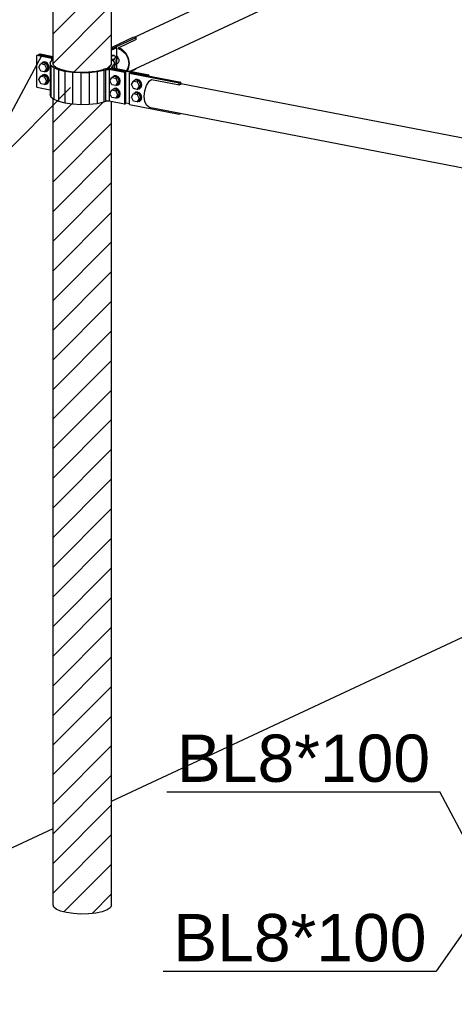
# Model space of a CAD drawing. Header units: millimetres. Extents: x 0 to 142951, y 0 to 27942.
# Tile 7 of 70: x 33110 to 34427, y 5036 to 8019. Entities that reach past the tile are written whole.
import ezdxf

# ---------------------------------------------------------------- set-up
doc = ezdxf.new("R2010")
doc.units = ezdxf.units.MM
doc.styles.add('Arial', font='ARIAL.TTF', dxfattribs={"height": 0.2})

# ---------------------------------------------------------------- blocks, each defined once
blk = doc.blocks.new('Part-65794 - 51816')
at = {"color": 7}
for p, q in [((33442.6, 7857.6), (33446.9, 7859.7)), ((33442.6, 7762.3), (33442.6, 7857.6)), ((33442.6, 7857.6), (33594, 7828.3)), ((33446.9, 7859.7), (33598.3, 7830.4)), ((33598.3, 7830.4), (33594, 7828.3)), ((33594, 7822), (33594, 7828.3)), ((33598.3, 7824.1), (33598.3, 7830.4)), ((33442.6, 7762.3), (33594, 7733)), ((33594, 7733), (33594, 7736.8)), ((33594, 7733), (33598.3, 7735)), ((33598.3, 7735), (33598.3, 7736))]:
    blk.add_line(p, q, dxfattribs=at)
blk = doc.blocks.new('Part-65892 - 51816')
at = {"color": 7}
for p, q in [((33389, 7935.5), (33456.7, 7967.1)), ((33456.7, 7967.1), (33463.4, 7965.8)), ((33389, 7931), (33463.4, 7965.8)), ((33463.4, 7959.4), (33463.4, 7965.8)), ((33446.5, 7862.6), (33463.4, 7870.5)), ((33463.4, 7870.5), (33463.4, 7871.8))]:
    blk.add_line(p, q, dxfattribs=at)
blk = doc.blocks.new('Part-65792 - 51816')
at = {"color": 7}
for p, q in [((33489.8, 7803.8), (33495, 7820)), ((33495, 7820), (33502.8, 7832.8)), ((33502.8, 7832.8), (33509.6, 7838.3)), ((33509.6, 7838.3), (33594.5, 7821.9)), ((33594.5, 7821.9), (33597, 7823.9)), ((33597, 7823.9), (33599.4, 7824.2)), ((33598.3, 7826.5), (34507.2, 7650.7)), ((33598.3, 7824.4), (33599.4, 7824.2)), ((33488, 7786.7), (33489.8, 7803.8)), ((33489.8, 7771.3), (33488, 7786.7)), ((33495, 7760), (33489.8, 7771.3)), ((33502.8, 7754.5), (33495, 7760)), ((33502.8, 7754.5), (34507.2, 7560.2))]:
    blk.add_line(p, q, dxfattribs=at)
blk = doc.blocks.new('Part-65796 - 51816')
at = {"color": 7}
for p, q in [((33161.8, 7910.5), (33166.1, 7912.5)), ((33208, 7901.6), (33161.8, 7910.5)), ((33161.8, 7815.1), (33161.8, 7910.5)), ((33166.1, 7912.5), (33211.4, 7903.8)), ((33202.8, 7888.7), (33207.4, 7896.2)), ((33205, 7881.1), (33202.8, 7888.7)), ((33202.8, 7888.7), (33202.8, 7793.3)), ((33213.6, 7873.9), (33205, 7881.1)), ((33205, 7881.1), (33205, 7785.7)), ((33207.4, 7896.2), (33210.9, 7898.5)), ((33208, 7896.7), (33208, 7901.6)), ((33208, 7901.6), (33210.6, 7900.7)), ((33210.6, 7900.7), (33211.4, 7899.9)), ((33210.9, 7898.5), (33211.4, 7899.2)), ((33210.9, 7888.6), (33211.4, 7889.4)), ((33212.8, 7881.6), (33210.9, 7888.6)), ((33212.8, 7881.6), (33220.7, 7875)), ((33228.1, 7867.6), (33213.6, 7873.9)), ((33213.6, 7873.9), (33213.6, 7778.5)), ((33220.7, 7875), (33234, 7869.2)), ((33247.5, 7862.7), (33228.1, 7867.6)), ((33228.1, 7867.6), (33228.1, 7772.2)), ((33234, 7869.2), (33251.8, 7864.7)), ((33270.5, 7859.4), (33247.5, 7862.7)), ((33247.5, 7862.7), (33247.5, 7767.3)), ((33251.8, 7864.7), (33272.9, 7861.7)), ((33295.5, 7858), (33270.5, 7859.4)), ((33270.5, 7859.4), (33270.5, 7764)), ((33272.9, 7861.7), (33295.9, 7860.5)), ((33320.9, 7858.7), (33295.5, 7858)), ((33295.5, 7858), (33295.5, 7762.7)), ((33295.9, 7860.5), (33319.2, 7861)), ((33319.2, 7861), (33341.1, 7863.4)), ((33344.8, 7861.3), (33320.9, 7858.7)), ((33320.9, 7858.7), (33320.9, 7763.3)), ((33341.1, 7863.4), (33360.3, 7867.4)), ((33365.7, 7865.6), (33344.8, 7861.3)), ((33344.8, 7861.3), (33344.8, 7765.9)), ((33360.3, 7867.4), (33365, 7869.1)), ((33371.2, 7870.4), (33365, 7869.1)), ((33371.1, 7867.5), (33365.7, 7865.6)), ((33365.7, 7865.6), (33365.7, 7770.2)), ((33371.1, 7867.5), (33374.2, 7868.2)), ((33371.1, 7772.2), (33371.1, 7867.5)), ((33378.7, 7870.8), (33371.2, 7870.4)), ((33374.2, 7868.2), (33378, 7868.4)), ((33378, 7868.4), (33381.6, 7868)), ((33385.9, 7870), (33378.7, 7870.8)), ((33427.8, 7859.1), (33381.6, 7868)), ((33381.6, 7868), (33381.6, 7772.6)), ((33385.9, 7870), (33432.1, 7861.1)), ((33432.1, 7861.1), (33427.8, 7859.1)), ((33427.8, 7859.1), (33427.8, 7763.7)), ((33432.1, 7765.7), (33432.1, 7861.1)), ((33161.8, 7815.1), (33202.8, 7807.2)), ((33205, 7785.7), (33202.8, 7793.3)), ((33205, 7785.7), (33213.6, 7778.5)), ((33213.6, 7778.5), (33228.1, 7772.2)), ((33228.1, 7772.2), (33247.5, 7767.3)), ((33247.5, 7767.3), (33270.5, 7764)), ((33270.5, 7764), (33295.5, 7762.7)), ((33295.5, 7762.7), (33320.9, 7763.3)), ((33320.9, 7763.3), (33344.8, 7765.9)), ((33344.8, 7765.9), (33365.7, 7770.2)), ((33365.7, 7770.2), (33371.1, 7772.2)), ((33374.2, 7772.8), (33371.1, 7772.2)), ((33378, 7773), (33374.2, 7772.8)), ((33381.6, 7772.6), (33378, 7773)), ((33427.8, 7763.7), (33381.6, 7772.6)), ((33427.8, 7763.7), (33432.1, 7765.7))]:
    blk.add_line(p, q, dxfattribs=at)
blk = doc.blocks.new('Part-65797 - 51816')
at = {"color": 7}
for p, q in [((33168.3, 7913.5), (33172.6, 7915.6)), ((33211.4, 7905.2), (33168.3, 7913.5)), ((33168.3, 7912.1), (33168.3, 7913.5)), ((33172.6, 7915.6), (33211.4, 7908.1)), ((33382.2, 7877.1), (33380.7, 7874.9)), ((33382.2, 7877.1), (33385.3, 7879.1)), ((33385.3, 7879.1), (33389.5, 7886)), ((33389, 7898.9), (33395.5, 7893.5)), ((33389.5, 7886), (33389, 7887.8)), ((33389.5, 7876.1), (33393, 7878.4)), ((33393, 7878.4), (33397.6, 7885.9)), ((33393, 7878.4), (33393, 7872.9)), ((33395.5, 7893.5), (33397.6, 7885.9)), ((33397.6, 7885.9), (33397.6, 7872.1)), ((33380.7, 7870.6), (33380.7, 7874.9)), ((33380.7, 7874.9), (33382.8, 7872.7)), ((33382.8, 7872.7), (33388.1, 7871)), ((33497.4, 7849.9), (33388.1, 7871)), ((33388.1, 7871), (33388.1, 7869.6)), ((33388.7, 7875), (33389.5, 7876.1)), ((33389.8, 7873.9), (33388.7, 7875)), ((33389.5, 7874.2), (33389.5, 7876.1)), ((33392.4, 7873.1), (33389.8, 7873.9)), ((33392.4, 7873.1), (33501.7, 7851.9)), ((33501.7, 7851.9), (33497.4, 7849.9)), ((33501.7, 7849.1), (33501.7, 7851.9)), ((33432.1, 7767.1), (33442.6, 7765.1))]:
    blk.add_line(p, q, dxfattribs=at)
blk = doc.blocks.new('Bolt-65798 - 51816')
at = {"color": 7}
for p, q in [((33168.3, 7876), (33174.2, 7886.3)), ((33179.6, 7888.8), (33174.2, 7886.3)), ((33174.2, 7886.3), (33185.8, 7884)), ((33176.4, 7887.4), (33179.1, 7889.9)), ((33179.1, 7889.9), (33185.4, 7890.6)), ((33179.1, 7889.9), (33180.7, 7890.6)), ((33191.2, 7886.6), (33179.6, 7888.8)), ((33187, 7891.3), (33180.7, 7890.6)), ((33185.4, 7890.6), (33191.7, 7887.4)), ((33191.2, 7886.6), (33185.8, 7884)), ((33185.8, 7884), (33191.6, 7871.5)), ((33193.3, 7888.2), (33187, 7891.3)), ((33197.1, 7874), (33191.2, 7886.6)), ((33191.7, 7887.4), (33196.3, 7881.3)), ((33198, 7882.1), (33193.3, 7888.2)), ((33196.3, 7881.3), (33198, 7873.8)), ((33199.6, 7874.6), (33198, 7882.1)), ((33174.2, 7863.4), (33168.3, 7876)), ((33168.3, 7837.8), (33174.2, 7848.2)), ((33185.8, 7861.2), (33174.2, 7863.4)), ((33179.6, 7850.7), (33174.2, 7848.2)), ((33174.2, 7848.2), (33185.8, 7845.9)), ((33176.4, 7849.2), (33179.1, 7851.7)), ((33179.1, 7851.7), (33180.7, 7852.5)), ((33179.1, 7851.7), (33185.4, 7852.4)), ((33191.2, 7848.4), (33179.6, 7850.7)), ((33187, 7853.2), (33180.7, 7852.5)), ((33185.4, 7852.4), (33191.7, 7849.3)), ((33191.6, 7871.5), (33185.8, 7861.2)), ((33185.8, 7861.2), (33191.2, 7863.7)), ((33191.2, 7848.4), (33185.8, 7845.9)), ((33193.3, 7850), (33187, 7853.2)), ((33191.7, 7862.6), (33188.2, 7862.3)), ((33191.2, 7863.7), (33197.1, 7874)), ((33197.1, 7835.9), (33191.2, 7848.4)), ((33197.1, 7874), (33191.6, 7871.5)), ((33196.3, 7867), (33191.7, 7862.6)), ((33191.7, 7862.6), (33193.3, 7863.4)), ((33191.7, 7849.3), (33196.3, 7843.1)), ((33193.3, 7863.4), (33198, 7867.7)), ((33198, 7843.9), (33193.3, 7850)), ((33198, 7873.8), (33196.3, 7867)), ((33198, 7867.7), (33199.6, 7874.6)), ((33174.2, 7825.3), (33168.3, 7837.8)), ((33185.8, 7823), (33174.2, 7825.3)), ((33185.8, 7845.9), (33191.6, 7833.3)), ((33191.6, 7833.3), (33185.8, 7823)), ((33185.8, 7823), (33191.2, 7825.5)), ((33191.7, 7824.5), (33188.2, 7824.1)), ((33191.2, 7825.5), (33197.1, 7835.9)), ((33197.1, 7835.9), (33191.6, 7833.3)), ((33196.3, 7828.8), (33191.7, 7824.5)), ((33191.7, 7824.5), (33193.3, 7825.3)), ((33193.3, 7825.3), (33198, 7829.6)), ((33196.3, 7843.1), (33198, 7835.7)), ((33198, 7835.7), (33196.3, 7828.8)), ((33199.6, 7836.4), (33198, 7843.9)), ((33198, 7829.6), (33199.6, 7836.4))]:
    blk.add_line(p, q, dxfattribs=at)
blk = doc.blocks.new('Bolt-65799 - 51816')
at = {"color": 7}
for p, q in [((33395.1, 7847.1), (33389.7, 7844.6)), ((33392, 7845.7), (33394.6, 7848.2)), ((33394.6, 7848.2), (33400.9, 7848.9)), ((33394.6, 7848.2), (33396.3, 7848.9)), ((33406.8, 7844.9), (33395.1, 7847.1)), ((33402.6, 7849.6), (33396.3, 7848.9)), ((33400.9, 7848.9), (33407.2, 7845.7)), ((33408.9, 7846.5), (33402.6, 7849.6)), ((33383.9, 7834.3), (33389.7, 7844.6)), ((33389.7, 7821.7), (33383.9, 7834.3)), ((33389.7, 7844.6), (33401.4, 7842.4)), ((33401.4, 7819.5), (33389.7, 7821.7)), ((33406.8, 7844.9), (33401.4, 7842.4)), ((33401.4, 7842.4), (33407.2, 7829.8)), ((33407.2, 7829.8), (33401.4, 7819.5)), ((33401.4, 7819.5), (33406.8, 7822)), ((33407.2, 7821), (33403.7, 7820.6)), ((33412.6, 7832.3), (33406.8, 7844.9)), ((33406.8, 7822), (33412.6, 7832.3)), ((33407.2, 7845.7), (33411.9, 7839.6)), ((33412.6, 7832.3), (33407.2, 7829.8)), ((33411.9, 7825.3), (33407.2, 7821)), ((33407.2, 7821), (33408.9, 7821.7)), ((33413.5, 7840.4), (33408.9, 7846.5)), ((33408.9, 7821.7), (33413.5, 7826.1)), ((33411.9, 7839.6), (33413.6, 7832.1)), ((33413.6, 7832.1), (33411.9, 7825.3)), ((33415.2, 7832.9), (33413.5, 7840.4)), ((33413.5, 7826.1), (33415.2, 7832.9)), ((33383.9, 7796.1), (33389.7, 7806.5)), ((33389.7, 7783.6), (33383.9, 7796.1)), ((33395.1, 7809), (33389.7, 7806.5)), ((33389.7, 7806.5), (33401.4, 7804.2)), ((33392, 7807.5), (33394.6, 7810)), ((33394.6, 7810), (33396.3, 7810.8)), ((33394.6, 7810), (33400.9, 7810.7)), ((33406.8, 7806.7), (33395.1, 7809)), ((33402.6, 7811.5), (33396.3, 7810.8)), ((33400.9, 7810.7), (33407.2, 7807.6)), ((33406.8, 7806.7), (33401.4, 7804.2)), ((33401.4, 7804.2), (33407.2, 7791.6)), ((33407.2, 7791.6), (33401.4, 7781.3)), ((33408.9, 7808.3), (33402.6, 7811.5)), ((33412.6, 7794.2), (33406.8, 7806.7)), ((33406.8, 7783.8), (33412.6, 7794.2)), ((33407.2, 7807.6), (33411.9, 7801.5)), ((33412.6, 7794.2), (33407.2, 7791.6)), ((33413.5, 7802.2), (33408.9, 7808.3)), ((33408.9, 7783.6), (33413.5, 7787.9)), ((33411.9, 7801.5), (33413.6, 7794)), ((33413.6, 7794), (33411.9, 7787.2)), ((33415.2, 7794.7), (33413.5, 7802.2)), ((33413.5, 7787.9), (33415.2, 7794.7)), ((33401.4, 7781.3), (33389.7, 7783.6)), ((33401.4, 7781.3), (33406.8, 7783.8)), ((33407.2, 7782.8), (33403.7, 7782.4)), ((33411.9, 7787.2), (33407.2, 7782.8)), ((33407.2, 7782.8), (33408.9, 7783.6))]:
    blk.add_line(p, q, dxfattribs=at)
blk = doc.blocks.new('Bolt-65800 - 51816')
at = {"color": 7}
for p, q in [((33449.1, 7823.1), (33454.9, 7833.4)), ((33454.9, 7810.5), (33449.1, 7823.1)), ((33460.4, 7836), (33454.9, 7833.4)), ((33454.9, 7833.4), (33466.6, 7831.2)), ((33457.2, 7834.5), (33459.9, 7837)), ((33459.9, 7837), (33466.2, 7837.7)), ((33459.9, 7837), (33461.5, 7837.7)), ((33472, 7833.7), (33460.4, 7836)), ((33467.8, 7838.4), (33461.5, 7837.7)), ((33466.2, 7837.7), (33472.5, 7834.5)), ((33472, 7833.7), (33466.6, 7831.2)), ((33466.6, 7831.2), (33472.4, 7818.6)), ((33472.4, 7818.6), (33466.6, 7808.3)), ((33474.1, 7835.3), (33467.8, 7838.4)), ((33477.8, 7821.1), (33472, 7833.7)), ((33472, 7810.8), (33477.8, 7821.1)), ((33477.8, 7821.1), (33472.4, 7818.6)), ((33472.5, 7834.5), (33477.1, 7828.4)), ((33478.7, 7829.2), (33474.1, 7835.3)), ((33477.1, 7828.4), (33478.8, 7820.9)), ((33478.8, 7820.9), (33477.1, 7814.1)), ((33480.4, 7821.7), (33478.7, 7829.2)), ((33478.7, 7814.9), (33480.4, 7821.7)), ((33449.1, 7785), (33454.9, 7795.3)), ((33466.6, 7808.3), (33454.9, 7810.5)), ((33460.4, 7797.8), (33454.9, 7795.3)), ((33454.9, 7795.3), (33466.6, 7793)), ((33457.2, 7796.3), (33459.9, 7798.8)), ((33459.9, 7798.8), (33461.5, 7799.6)), ((33459.9, 7798.8), (33466.2, 7799.5)), ((33472, 7795.5), (33460.4, 7797.8)), ((33467.8, 7800.3), (33461.5, 7799.6)), ((33466.2, 7799.5), (33472.5, 7796.4)), ((33466.6, 7808.3), (33472, 7810.8)), ((33472, 7795.5), (33466.6, 7793)), ((33466.6, 7793), (33472.4, 7780.4)), ((33474.1, 7797.2), (33467.8, 7800.3)), ((33472.5, 7809.8), (33469, 7809.4)), ((33477.8, 7783), (33472, 7795.5)), ((33477.1, 7814.1), (33472.5, 7809.8)), ((33472.5, 7809.8), (33474.1, 7810.5)), ((33472.5, 7796.4), (33477.1, 7790.3)), ((33474.1, 7810.5), (33478.7, 7814.9)), ((33478.7, 7791), (33474.1, 7797.2)), ((33477.1, 7790.3), (33478.8, 7782.8)), ((33480.4, 7783.5), (33478.7, 7791)), ((33454.9, 7772.4), (33449.1, 7785)), ((33466.6, 7770.1), (33454.9, 7772.4)), ((33472.4, 7780.4), (33466.6, 7770.1)), ((33466.6, 7770.1), (33472, 7772.7)), ((33472.5, 7771.6), (33469, 7771.2)), ((33472, 7772.7), (33477.8, 7783)), ((33477.8, 7783), (33472.4, 7780.4)), ((33477.1, 7776), (33472.5, 7771.6)), ((33472.5, 7771.6), (33474.1, 7772.4)), ((33474.1, 7772.4), (33478.7, 7776.7)), ((33478.8, 7782.8), (33477.1, 7776)), ((33478.7, 7776.7), (33480.4, 7783.5))]:
    blk.add_line(p, q, dxfattribs=at)
blk = doc.blocks.new('Part-65890 - 51816')
at = {"color": 7}
for p, q in [((33458.6, 7966.8), (36369.4, 9327.5)), ((33444.6, 7863), (36441.2, 9263.8)), ((33409.7, 7934.3), (33464.4, 7959.9)), ((33463.4, 7960.3), (33464.4, 7959.9)), ((33409.7, 7931.5), (33409.7, 7934.3)), ((33420.3, 7929.9), (33409.7, 7934.3)), ((33409.7, 7931.5), (33419.3, 7927.4)), ((33419.3, 7927.4), (33430.6, 7916.7)), ((33432.4, 7918.4), (33420.3, 7929.9)), ((33430.6, 7916.7), (33438.2, 7902.4)), ((33440.5, 7903.1), (33432.4, 7918.4)), ((33438.2, 7902.4), (33440.8, 7886.8)), ((33440.8, 7886.8), (33438.2, 7872.2)), ((33443.3, 7886.3), (33440.5, 7903.1)), ((33440.5, 7870.6), (33443.3, 7886.3)), ((33433.3, 7865.1), (33433.6, 7865.2)), ((33438.2, 7872.2), (33433.5, 7865.1)), ((33436.4, 7864.5), (33440.5, 7870.6))]:
    blk.add_line(p, q, dxfattribs=at)
blk = doc.blocks.new('Part-65891 - 51816')
at = {"color": 7}
for p, q in [((33389, 7931), (33398.5, 7935.5)), ((33405.2, 7934.2), (33389, 7926.6)), ((33398.5, 7935.5), (33405.2, 7934.2)), ((33405.2, 7870.6), (33405.2, 7934.2))]:
    blk.add_line(p, q, dxfattribs=at)
blk = doc.blocks.new('Bolt-65893 - 51816')
at = {"color": 7}
for p, q in [((33389, 7912.3), (33393, 7912.3)), ((33389, 7909.4), (33391.5, 7911.8)), ((33389, 7907), (33391.5, 7910.7)), ((33391.5, 7911.8), (33395.6, 7911.8)), ((33391.5, 7910.7), (33402.4, 7908.6)), ((33393, 7912.3), (33395.6, 7911.8)), ((33395.6, 7911.8), (33397.3, 7909.6)), ((33402.4, 7908.6), (33396, 7899)), ((33408.9, 7905), (33402.4, 7908.6)), ((33396, 7899), (33389, 7900.3)), ((33396, 7891.7), (33396, 7899)), ((33397.6, 7884.9), (33402.4, 7882.2)), ((33402.4, 7882.2), (33397.6, 7883.1)), ((33400.3, 7887.8), (33404.5, 7886.9)), ((33402.3, 7892.5), (33402.9, 7896.6)), ((33402.9, 7889), (33402.3, 7892.5)), ((33402.4, 7882.2), (33405.7, 7886.9)), ((33402.9, 7896.6), (33404.5, 7900.2)), ((33404.5, 7886.9), (33402.9, 7889)), ((33404.5, 7900.2), (33406.7, 7902.2)), ((33406.7, 7886.9), (33404.5, 7886.9)), ((33404.6, 7903), (33408.8, 7902.2)), ((33406.7, 7902.2), (33408.8, 7902.2)), ((33408.8, 7889), (33406.7, 7886.9)), ((33408.8, 7902.2), (33410.4, 7900.1)), ((33410.4, 7892.5), (33408.8, 7889)), ((33408.9, 7902), (33408.9, 7905)), ((33410.4, 7900.1), (33411, 7896.6)), ((33411, 7896.6), (33410.4, 7892.5))]:
    blk.add_line(p, q, dxfattribs=at)
blk = doc.blocks.new('Part-73437 - 51816')
at = {"color": 7}
for p, q in [((33389, 5651.6), (34507.2, 6174.3)), ((30977.9, 4524.4), (33211.4, 5568.6))]:
    blk.add_line(p, q, dxfattribs=at)
blk = doc.blocks.new('Mark-67730 - 51816')
at = {"color": 136}
for p in [(34563.8, 5410.3), (33545.2, 5136.2)]:
    blk.add_line(p, (34372.8, 5136.2), dxfattribs=at)
at = {"color": 30, "style": 'Arial'}
blk.add_text('BL8*100', height=143.26, dxfattribs=at).set_placement((33575.2, 5166.2))
blk = doc.blocks.new('Mark-67731 - 51816')
at = {"color": 136}
for p in [(33556.3, 5679.9), (34468.4, 5519.7)]:
    blk.add_line(p, (34383.9, 5679.9), dxfattribs=at)
at = {"color": 30, "style": 'Arial'}
blk.add_text('BL8*100', height=143.26, dxfattribs=at).set_placement((33586.3, 5709.9))
blk = doc.blocks.new('Mark-67785 - 51816')
at = {"color": 136}
for p in [(33177, 7912.1), (32132.1, 7505.4)]:
    blk.add_line(p, (32959.7, 7505.4), dxfattribs=at)
at = {"color": 30, "style": 'Arial'}
blk.add_text('BL8*100', height=143.26, dxfattribs=at).set_placement((32162.1, 7535.4))
blk = doc.blocks.new('Mark-67784 - 51816')
at = {"color": 136}
for p in [(33264.4, 7814), (32132.1, 7505.4)]:
    blk.add_line(p, (32959.7, 7505.4), dxfattribs=at)
at = {"color": 30, "style": 'Arial'}
blk.add_text('BL8*100', height=143.26, dxfattribs=at).set_placement((32162.1, 7535.4))

msp = doc.modelspace()

# ---------------------------------------------------------------- hatches: boundary and pattern name
h = msp.add_hatch()
h.set_pattern_fill('ANSI31', color=96, scale=20, style=0)
h.paths.add_polyline_path([(33295.9, 7860.5), (33301.7, 7860.6), (33319.1, 7861), (33319.2, 7861), (33340.9, 7863.4), (33341.1, 7863.4), (33360, 7867.3), (33360.3, 7867.4), (33365, 7869.1), (33371.2, 7870.4), (33374.9, 7870.6), (33376.5, 7870.7), (33378.7, 7870.8), (33380.7, 7870.6), (33380.7, 7874.9), (33382.2, 7877.1), (33384.9, 7878.8), (33385.3, 7879.1), (33389, 7885.2), (33389, 10236), (33384.9, 10229.1), (33376.5, 10223.8), (33376.5, 10236.2), (33374.9, 10242.1), (33368.1, 10247.8), (33356.8, 10252.7), (33341.5, 10256.6), (33323.5, 10259.2), (33303.9, 10260.2), (33284, 10259.7), (33265.2, 10257.7), (33248.8, 10254.3), (33235.9, 10249.7), (33227.4, 10244.3), (33223.9, 10238.4), (33223.9, 10223.8), (33221.2, 10225), (33213.3, 10231.6), (33211.4, 10238.6), (33211.4, 7886.8), (33212.8, 7881.6), (33213.3, 7881.2), (33220.7, 7875), (33221.2, 7874.8), (33227.4, 7872.1), (33234, 7869.2), (33235.9, 7868.7), (33248.8, 7865.5), (33251.8, 7864.7), (33265.2, 7862.8), (33272.9, 7861.7), (33284, 7861.1)])
h = msp.add_hatch()
h.set_pattern_fill('ANSI31', color=96, scale=20, style=0)
h.paths.add_polyline_path([(33247.5, 7767.3), (33235.9, 7770.2), (33228.1, 7772.2), (33227.4, 7772.5), (33223.9, 7774), (33221.2, 7775.2), (33213.6, 7778.5), (33213.3, 7778.7), (33211.4, 7780.3), (33211.4, 5337.4), (33213.3, 5330.4), (33221.2, 5323.9), (33234.4, 5318.1), (33252.1, 5313.6), (33273.1, 5310.7), (33295.9, 5309.4), (33319.1, 5310), (33340.9, 5312.4), (33360, 5316.3), (33375, 5321.7), (33384.9, 5328), (33389, 5334.8), (33389, 7771.2), (33384.9, 7772), (33381.6, 7772.6), (33378, 7773), (33374.9, 7772.9), (33374.2, 7772.8), (33371.1, 7772.2), (33368.1, 7771.1), (33365.7, 7770.2), (33360, 7769), (33344.8, 7765.9), (33341.5, 7765.5), (33323.5, 7763.6), (33320.9, 7763.3), (33319.1, 7763.3), (33300.6, 7762.8), (33295.5, 7762.7), (33284, 7763.3), (33273.1, 7763.9), (33270.5, 7764), (33252.1, 7766.6)])

# ---------------------------------------------------------------- linework, layer by layer
at = {"color": 96}
for p, q in [((33211.4, 7886.8), (33211.4, 10238.6)), ((33389, 7885.2), (33389, 10236)), ((33211.4, 5337.4), (33211.4, 7780.3)), ((33389, 5334.8), (33389, 7771.2)), ((33213.3, 5330.4), (33211.4, 5337.4)), ((33221.2, 5323.9), (33213.3, 5330.4)), ((33234.4, 5318.1), (33221.2, 5323.9)), ((33252.1, 5313.6), (33234.4, 5318.1)), ((33273.1, 5310.7), (33252.1, 5313.6)), ((33340.9, 5312.4), (33319.1, 5310)), ((33360, 5316.3), (33340.9, 5312.4)), ((33375, 5321.7), (33360, 5316.3)), ((33384.9, 5328), (33375, 5321.7)), ((33389, 5334.8), (33384.9, 5328)), ((33295.9, 5309.4), (33273.1, 5310.7)), ((33319.1, 5310), (33295.9, 5309.4))]:
    msp.add_line(p, q, dxfattribs=at)

# ---------------------------------------------------------------- block references
for name in ['Part-73437 - 51816', 'Part-65890 - 51816', 'Part-65892 - 51816', 'Mark-67785 - 51816', 'Part-65796 - 51816', 'Part-65797 - 51816', 'Part-65891 - 51816', 'Bolt-65893 - 51816', 'Bolt-65798 - 51816', 'Bolt-65799 - 51816', 'Part-65794 - 51816', 'Bolt-65800 - 51816', 'Part-65792 - 51816', 'Mark-67784 - 51816', 'Mark-67731 - 51816', 'Mark-67730 - 51816']:
    msp.add_blockref(name, (0, 0))

doc.saveas('drawing.dxf')
